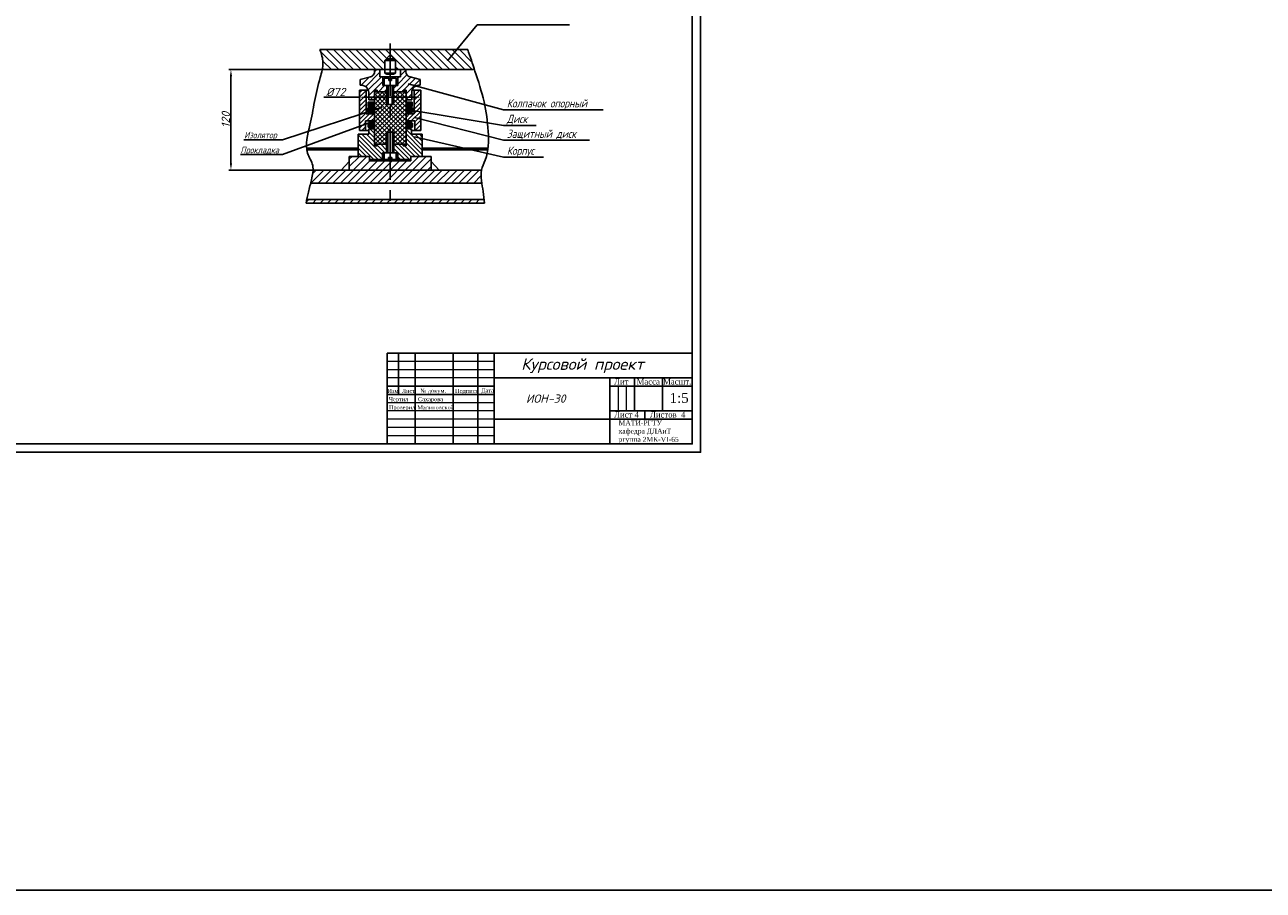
# Model space of a CAD drawing. Header units: millimetres. Extents: x 0 to 298874, y 0 to 515102.
# Tile 3 of 4: x 1584 to 2335, y 0 to 525. Entities that reach past the tile are written whole.
import ezdxf

# ---------------------------------------------------------------- set-up
doc = ezdxf.new("R2010")
doc.units = ezdxf.units.MM
doc.linetypes.add('CENTER', pattern=[50.8, 31.75, -6.35, 6.35, -6.35])
for name, color, linetype in [('Основной', 7, 'Continuous'), ('Ось', 2, 'CENTER'), ('Размерный', 1, 'Continuous'), ('Сечение', 4, 'Continuous'), ('Текст', 5, 'Continuous'), ('Штриховка', 4, 'Continuous')]:
    doc.layers.add(name, color=color, linetype=linetype)
doc.layers.add('размеры', color=3, linetype='Continuous', lineweight=18)
doc.styles.add('ROMANS', font='romans.shx', dxfattribs={"oblique": 15, "height": 5})
doc.dimstyles.new('ISO-25', dxfattribs={"dimtxt": 2.5, "dimasz": 2.5, "dimexe": 1.25, "dimexo": 0.625, "dimtad": 1, "dimtxsty": 'Standard', "dimcen": 2.5, "dimadec": 0, "dimazin": 0, "dimtfac": 1, "dimtmove": 0, "dimatfit": 3, "dimfxl": 0, "dimarcsym": 0})
picture_1 = doc.add_image_def('image1.jpg', size_in_pixel=(2083, 3590))
pattern_1 = [(45, (0, -269.3083), (-1.3470384, 1.3470384), [])]

# ---------------------------------------------------------------- blocks, each defined once
blk = doc.blocks.new('*D9')
at = {"layer": 'Defpoints', "color": 0}
for p in [(1856.93, 497.42), (1709.34, 436.59), (1861.24, 436.59)]:
    blk.add_point(p, dxfattribs=at)
at = {"layer": 'Размерный', "color": 0, "lineweight": -2}
for p, q in [((1856.31, 497.42), (1708.09, 497.42)), ((1709.34, 493.42), (1709.34, 440.59)), ((1860.62, 436.59), (1708.09, 436.59))]:
    blk.add_line(p, q, dxfattribs=at)
at = {"layer": 'Размерный', "color": 0}
for points in [[(1708.67, 493.42), (1710.01, 493.42), (1709.34, 497.42)], [(1708.67, 440.59), (1710.01, 440.59), (1709.34, 436.59)]]:
    blk.add_solid(points, dxfattribs=at)
at = {"layer": 'Размерный', "color": 5, "insert": (1706.21, 467), "char_height": 5, "attachment_point": 5, "rotation": 90, "style": 'ROMANS'}
blk.add_mtext('120', dxfattribs=at)
blk = doc.blocks.new('*D10')
at = {"layer": 'Defpoints', "color": 0}
for p in [(1787.25, 480.72), (1787.25, 480.72), (1824.46, 481.02)]:
    blk.add_point(p, dxfattribs=at)
at = {"layer": 'Размерный', "color": 0, "lineweight": -2}
for p, q in [((1787.25, 480.72), (1765.64, 480.72)), ((1787.25, 481.35), (1787.25, 481.97)), ((1820.46, 480.72), (1791.25, 480.72)), ((1824.46, 480.39), (1824.46, 479.47))]:
    blk.add_line(p, q, dxfattribs=at)
at = {"layer": 'Размерный', "color": 0}
for points in [[(1791.25, 481.39), (1791.25, 480.06), (1787.25, 480.72)], [(1820.46, 481.39), (1820.46, 480.06), (1824.46, 480.72)]]:
    blk.add_solid(points, dxfattribs=at)
at = {"layer": 'Размерный', "color": 5, "insert": (1772.8, 483.85), "char_height": 5, "attachment_point": 5, "style": 'ROMANS'}
blk.add_mtext('%%c72', dxfattribs=at)

msp = doc.modelspace()

# ---------------------------------------------------------------- hatches: boundary and pattern name
at = {"layer": 'Штриховка'}
h = msp.add_hatch(dxfattribs=at)
h.set_pattern_fill('ANSI31', color=256, angle=90, style=0)
h.set_pattern_definition([(135, (0, -269.3083), (-2.245064, -2.245064), [])])
edge = h.paths.add_edge_path()
edge.add_line((1802.604, 497.417), (1802.604, 502.937))
edge.add_line((1802.604, 502.937), (1805.855, 506.504))
edge.add_line((1805.855, 506.504), (1805.855, 509.578))
edge.add_line((1805.855, 509.578), (1763.274, 509.578))
edge.add_spline(control_points=[(1763.274, 509.578), (1764.148, 506.963), (1765.493, 502.934), (1764.966, 498.851), (1764.669, 497.417)], knot_values=[0, 0, 0, 0, 8.0792169, 12.445185, 12.445185, 12.445185, 12.445185], degree=3, periodic=0)
edge.add_line((1764.669, 497.417), (1802.604, 497.417))
edge = h.paths.add_edge_path()
edge.add_spline(control_points=[(1856.935, 497.417), (1855.577, 501.481), (1854.197, 505.529), (1852.818, 509.578)], knot_values=[0, 0, 0, 0, 12.8398995, 12.8398995, 12.8398995, 12.8398995], degree=3, periodic=0)
edge.add_line((1852.818, 509.578), (1805.855, 509.578))
edge.add_line((1805.855, 509.578), (1805.855, 506.504))
edge.add_line((1805.855, 506.504), (1809.107, 502.937))
edge.add_line((1809.107, 502.937), (1809.107, 497.417))
edge.add_line((1809.107, 497.417), (1856.935, 497.417))
h = msp.add_hatch(dxfattribs=at)
h.set_pattern_fill('ANSI31', color=256, scale=0.8, style=0)
h.set_pattern_definition([(45, (0, -269.3083), (-1.7960512, 1.7960512), [])])
h.paths.add_polyline_path([(1815.577, 497.417), (1812.07, 497.417), (1812.07, 493.109), (1810.386, 493.109), (1810.386, 487.791), (1807.827, 487.791), (1807.827, 484.045), (1813.684, 484.045), (1813.684, 484.988), (1815.435, 484.988), (1815.435, 479.117), (1818.908, 479.117), (1818.908, 483.408, -0.4633035), (1824.068, 487.994), (1824.068, 491.453), (1817.863, 493.032, -0.4601421)])
h.paths.add_polyline_path([(1793.847, 493.032), (1787.642, 491.453), (1787.642, 487.994, -0.4633035), (1792.802, 483.408), (1792.802, 479.117), (1796.275, 479.117), (1796.275, 484.988), (1798.027, 484.988), (1798.027, 484.045), (1803.884, 484.045), (1803.884, 487.791), (1801.324, 487.791), (1801.324, 493.109), (1799.64, 493.109), (1799.64, 497.417), (1796.133, 497.417, -0.4601421)])
h = msp.add_hatch(dxfattribs=at)
h.set_pattern_fill('ANSI31', color=256, scale=0.6, style=0)
h.set_pattern_definition(pattern_1)
h.paths.add_polyline_path([(1791.3, 470.631), (1791.3, 484.991), (1787.251, 484.991), (1787.251, 460.611), (1790.843, 460.611), (1790.843, 466.323), (1796.275, 466.323), (1796.275, 470.631)])
h.paths.add_polyline_path([(1820.411, 470.631), (1815.435, 470.631), (1815.435, 466.323), (1820.868, 466.323), (1820.868, 460.611), (1824.459, 460.611), (1824.459, 484.991), (1820.411, 484.991)])
h = msp.add_hatch(dxfattribs=at)
h.set_pattern_fill('ANSI37', color=256, scale=0.6, style=0)
h.set_pattern_definition([(45, (0, -269.3083), (-1.3470384, 1.3470384), []), (135, (0, -269.3083), (-1.3470384, -1.3470384), [])])
h.paths.add_polyline_path([(1807.827, 476.348), (1805.855, 476.348), (1805.855, 459.429), (1808.017, 459.429), (1808.017, 452.273), (1815.435, 452.273), (1815.435, 484.045), (1807.827, 484.045)])
h.paths.add_polyline_path([(1805.855, 476.348), (1803.884, 476.348), (1803.884, 484.045), (1796.275, 484.045), (1796.275, 452.273), (1803.693, 452.273), (1803.693, 459.429), (1805.855, 459.429)])
h = msp.add_hatch(dxfattribs=at)
h.set_pattern_fill('ANSI31', color=256, scale=0.2, style=0)
h.set_pattern_definition([(45, (0, -269.3083), (-0.4490128, 0.4490128), [])])
h.paths.add_polyline_path([(1796.275, 471.675), (1796.275, 474.286), (1792.345, 474.286), (1792.345, 471.675)])
h.paths.add_polyline_path([(1819.366, 471.675), (1819.366, 474.286), (1815.435, 474.286), (1815.435, 471.675)])
h = msp.add_hatch(dxfattribs=at)
h.set_pattern_fill('ANSI31', color=256, scale=0.2, angle=90, style=0)
h.set_pattern_definition([(135, (0, -269.3083), (-0.4490128, -0.4490128), [])])
h.paths.add_polyline_path([(1796.275, 462.472), (1796.275, 464.952), (1792.41, 464.952), (1792.41, 462.472)])
h.paths.add_polyline_path([(1796.275, 475.135), (1796.275, 477.746), (1792.475, 477.746), (1792.475, 475.135)])
h.paths.add_polyline_path([(1815.435, 477.746), (1815.435, 475.135), (1819.235, 475.135), (1819.235, 477.746)])
h.paths.add_polyline_path([(1819.3, 462.472), (1819.3, 464.952), (1815.435, 464.952), (1815.435, 462.472)])
h = msp.add_hatch(dxfattribs=at)
h.set_pattern_fill('ANSI37', color=256, scale=0.2, style=0)
h.set_pattern_definition([(45, (0, -269.3083), (-0.4490128, 0.4490128), []), (135, (0, -269.3083), (-0.4490128, -0.4490128), [])])
h.paths.add_polyline_path([(1793.455, 475.135), (1793.455, 474.286), (1796.275, 474.286), (1796.275, 475.135)])
h.paths.add_polyline_path([(1796.275, 470.631), (1796.275, 471.675), (1793.455, 471.675), (1793.455, 470.631)])
h.paths.add_polyline_path([(1796.275, 464.952), (1796.275, 466.323), (1793.129, 466.323), (1793.129, 464.952)])
h.paths.add_polyline_path([(1818.255, 474.286), (1818.255, 475.135), (1815.435, 475.135), (1815.435, 474.286)])
h.paths.add_polyline_path([(1815.435, 471.675), (1815.435, 470.631), (1818.255, 470.631), (1818.255, 471.675)])
h.paths.add_polyline_path([(1818.582, 464.952), (1818.582, 466.323), (1815.435, 466.323), (1815.435, 464.952)])
h = msp.add_hatch(dxfattribs=at)
h.set_pattern_fill('ANSI31', color=256, scale=0.6, angle=90, style=0)
h.set_pattern_definition([(135, (0, -269.3083), (-1.3470384, -1.3470384), [])])
h.paths.add_polyline_path([(1796.275, 461.46), (1792.868, 461.46), (1792.868, 458.261), (1786.402, 458.261), (1786.402, 444.746), (1793.337, 444.746), (1793.337, 442.924), (1801.25, 442.924), (1801.25, 447.05), (1803.693, 447.05), (1803.693, 452.273), (1798.027, 452.273), (1798.027, 451.331), (1796.275, 451.331)])
h.paths.add_polyline_path([(1825.308, 458.261), (1818.842, 458.261), (1818.842, 461.46), (1815.435, 461.46), (1815.435, 451.331), (1813.684, 451.331), (1813.684, 452.273), (1808.017, 452.273), (1808.017, 447.05), (1810.46, 447.05), (1810.46, 442.924), (1818.374, 442.924), (1818.374, 444.746), (1825.308, 444.746)])
h = msp.add_hatch(dxfattribs=at)
h.set_pattern_fill('ANSI31', color=256, style=0)
h.set_pattern_definition([(45, (0, -269.3083), (-2.245064, 2.245064), [])])
h.paths.add_polyline_path([(1805.855, 442.133), (1805.855, 436.588), (1830.642, 436.588), (1830.642, 444.746), (1818.374, 444.746), (1818.374, 442.133)])
h.paths.add_polyline_path([(1805.855, 436.588), (1805.855, 442.133), (1793.337, 442.133), (1793.337, 444.746), (1781.068, 444.746), (1781.068, 436.588)])
edge = h.paths.add_edge_path()
edge.add_spline(control_points=[(1759.115, 436.588), (1759.063, 434.644), (1758.454, 431.946), (1757.82, 429.358), (1757.656, 428.692)], knot_values=[74.7613072, 74.7613072, 74.7613072, 74.7613072, 80.6168946, 82.6625947, 82.6625947, 82.6625947, 82.6625947], degree=3, periodic=0)
edge.add_line((1757.656, 428.692), (1805.855, 428.692))
edge.add_line((1805.855, 428.692), (1805.855, 436.588))
edge.add_line((1805.855, 436.588), (1759.115, 436.588))
edge = h.paths.add_edge_path()
edge.add_spline(control_points=[(1861.424, 428.692), (1861.36, 429.178), (1861.028, 431.808), (1860.815, 434.513), (1861.241, 436.588)], knot_values=[75.1716972, 75.1716972, 75.1716972, 75.1716972, 76.6363743, 83.0684611, 83.0684611, 83.0684611, 83.0684611], degree=3, periodic=0)
edge.add_line((1861.241, 436.588), (1805.855, 436.588))
edge.add_line((1805.855, 436.588), (1805.855, 428.692))
edge.add_line((1805.855, 428.692), (1861.424, 428.692))
edge = h.paths.add_edge_path()
edge.add_spline(control_points=[(1863.072, 416.431), (1862.983, 417.164), (1862.893, 417.896), (1862.803, 418.627)], knot_values=[93.2414867, 93.2414867, 93.2414867, 93.2414867, 95.4505114, 95.4505114, 95.4505114, 95.4505114], degree=3, periodic=0)
edge.add_line((1862.803, 418.627), (1805.855, 418.627))
edge.add_line((1805.855, 418.627), (1805.855, 416.431))
edge.add_line((1805.855, 416.431), (1863.072, 416.431))
edge = h.paths.add_edge_path()
edge.add_line((1805.855, 416.431), (1805.855, 418.627))
edge.add_line((1805.855, 418.627), (1755.31, 418.627))
edge.add_spline(control_points=[(1755.31, 418.627), (1755.156, 417.896), (1755.003, 417.164), (1754.851, 416.431)], knot_values=[93.0303041, 93.0303041, 93.0303041, 93.0303041, 95.2676905, 95.2676905, 95.2676905, 95.2676905], degree=3, periodic=0)
edge.add_line((1754.851, 416.431), (1805.855, 416.431))
h = msp.add_hatch(dxfattribs=at)
h.set_pattern_fill('ANSI31', color=256, scale=0.6, style=0)
h.set_pattern_definition(pattern_1)
edge = h.paths.add_edge_path()
edge.add_line((1786.402, 449.876), (1755.122, 449.876))
edge.add_spline(control_points=[(1755.122, 449.876), (1755.16, 449.489), (1755.212, 449.104), (1755.28, 448.722)], knot_values=[60.6465714, 60.6465714, 60.6465714, 60.6465714, 61.8415555, 61.8415555, 61.8415555, 61.8415555], degree=3, periodic=0)
edge.add_line((1755.28, 448.722), (1786.402, 448.722))
edge.add_line((1786.402, 448.722), (1786.402, 449.876))
edge = h.paths.add_edge_path()
edge.add_line((1865.134, 449.876), (1825.308, 449.876))
edge.add_line((1825.308, 449.876), (1825.308, 448.722))
edge.add_line((1825.308, 448.722), (1864.983, 448.722))
edge.add_spline(control_points=[(1864.983, 448.722), (1865.039, 449.106), (1865.089, 449.49), (1865.134, 449.876)], knot_values=[61.2955555, 61.2955555, 61.2955555, 61.2955555, 62.4547118, 62.4547118, 62.4547118, 62.4547118], degree=3, periodic=0)

# ---------------------------------------------------------------- linework, layer by layer
for p, q in [((1810.919, 325.528), (1810.919, 300.528)), ((1820.919, 325.528), (1820.919, 270.528)), ((1843.919, 270.528), (1843.919, 325.528)), ((1858.919, 325.528), (1858.919, 270.528)), ((1868.919, 270.528), (1868.919, 325.528)), ((1868.919, 310.528), (1988.919, 310.528)), ((1938.919, 310.528), (1938.919, 270.528)), ((1953.919, 310.528), (1953.919, 290.528)), ((1970.919, 290.528), (1970.919, 310.528)), ((1868.919, 305.528), (1803.919, 305.528)), ((1868.919, 300.528), (1803.919, 300.528)), ((1988.919, 305.528), (1938.919, 305.528)), ((1988.919, 285.528), (1868.919, 285.528)), ((1988.919, 290.528), (1938.919, 290.528)), ((1960.085, 290.528), (1960.085, 285.528))]:
    msp.add_line(p, q)
msp.add_lwpolyline([(1152.919, 265.528), (1993.919, 265.528), (1993.919, 859.528), (1152.919, 859.528)], close=True)
for points in [[(1172.919, 270.528), (1172.919, 854.528), (1988.919, 854.528), (1988.919, 270.528), (1172.919, 270.528)], [(1988.919, 325.528), (1803.919, 325.528)], [(1803.919, 270.528), (1803.919, 325.528)]]:
    msp.add_lwpolyline(points)
at = {"layer": 'Основной'}
for p, q in [((1763.274, 509.578), (1852.818, 509.578)), ((1802.604, 502.937), (1805.855, 506.504)), ((1802.604, 502.937), (1809.107, 502.937)), ((1802.604, 502.937), (1802.604, 495.33)), ((1808.121, 504.019), (1803.59, 504.019)), ((1809.107, 502.937), (1805.855, 506.504)), ((1809.107, 502.937), (1809.107, 495.33)), ((1802.604, 497.417), (1764.669, 497.417)), ((1799.64, 497.417), (1799.64, 493.109)), ((1809.107, 497.417), (1856.935, 497.417)), ((1812.07, 497.417), (1812.07, 493.109)), ((1787.642, 491.453), (1793.847, 493.032)), ((1787.642, 487.994), (1787.642, 491.453)), ((1812.07, 493.109), (1799.64, 493.109)), ((1801.324, 493.109), (1801.324, 487.791)), ((1802.267, 492.234), (1805.029, 492.234)), ((1802.267, 487.791), (1802.267, 492.234)), ((1809.107, 495.33), (1802.604, 495.33)), ((1803.884, 494.657), (1802.604, 495.33)), ((1803.884, 494.657), (1807.827, 494.657)), ((1805.029, 492.234), (1805.029, 490.753)), ((1806.682, 490.753), (1805.029, 490.753)), ((1809.443, 492.234), (1806.682, 492.234)), ((1806.682, 492.234), (1806.682, 490.753)), ((1807.827, 494.657), (1809.107, 495.33)), ((1809.443, 487.791), (1809.443, 492.234)), ((1810.386, 493.109), (1810.386, 487.791)), ((1824.068, 491.453), (1817.863, 493.032)), ((1824.068, 487.994), (1824.068, 491.453)), ((1787.251, 484.991), (1792.555, 484.991)), ((1787.251, 460.611), (1787.251, 484.991)), ((1791.3, 484.991), (1791.3, 470.631)), ((1792.802, 479.117), (1792.802, 483.62)), ((1796.275, 484.988), (1798.027, 484.988)), ((1796.275, 484.988), (1796.275, 451.331)), ((1803.884, 484.045), (1796.275, 484.045)), ((1798.027, 484.988), (1798.027, 484.045)), ((1810.386, 487.791), (1801.324, 487.791)), ((1803.884, 487.791), (1803.884, 476.348)), ((1804.625, 487.791), (1804.625, 476.348)), ((1807.086, 487.791), (1807.086, 476.348)), ((1807.827, 487.791), (1807.827, 476.348)), ((1807.827, 484.045), (1815.435, 484.045)), ((1813.684, 484.988), (1813.684, 484.045)), ((1815.435, 484.988), (1813.684, 484.988)), ((1815.435, 484.988), (1815.435, 451.331)), ((1818.908, 479.117), (1818.908, 483.62)), ((1824.459, 484.991), (1819.155, 484.991)), ((1820.411, 484.991), (1820.411, 470.631)), ((1824.459, 460.611), (1824.459, 484.991)), ((1792.345, 471.675), (1792.345, 474.286)), ((1792.345, 474.286), (1796.275, 474.286)), ((1792.475, 475.135), (1792.475, 477.746)), ((1792.475, 477.746), (1796.275, 477.746)), ((1796.275, 475.135), (1792.475, 475.135)), ((1796.275, 479.117), (1792.802, 479.117)), ((1793.455, 475.135), (1793.455, 474.286)), ((1803.884, 476.348), (1805.855, 476.348)), ((1807.827, 476.348), (1805.855, 476.348)), ((1815.435, 479.117), (1818.908, 479.117)), ((1819.235, 477.746), (1815.435, 477.746)), ((1815.435, 475.135), (1819.235, 475.135)), ((1819.366, 474.286), (1815.435, 474.286)), ((1818.255, 475.135), (1818.255, 474.286)), ((1819.235, 475.135), (1819.235, 477.746)), ((1819.366, 471.675), (1819.366, 474.286)), ((1790.843, 466.323), (1790.843, 460.611)), ((1796.275, 466.323), (1790.843, 466.323)), ((1791.3, 470.631), (1796.275, 470.631)), ((1796.275, 471.675), (1792.345, 471.675)), ((1793.129, 466.323), (1793.129, 464.952)), ((1793.455, 471.675), (1793.455, 470.631)), ((1815.435, 471.675), (1819.366, 471.675)), ((1820.411, 470.631), (1815.435, 470.631)), ((1815.435, 466.323), (1820.868, 466.323)), ((1818.255, 471.675), (1818.255, 470.631)), ((1818.582, 466.323), (1818.582, 464.952)), ((1820.868, 466.323), (1820.868, 460.611)), ((1792.868, 458.261), (1786.402, 458.261)), ((1786.402, 458.261), (1786.402, 444.746)), ((1792.868, 460.611), (1787.251, 460.611)), ((1792.41, 462.472), (1792.41, 464.952)), ((1792.41, 464.952), (1796.275, 464.952)), ((1796.275, 462.472), (1792.41, 462.472)), ((1792.868, 461.46), (1792.868, 458.261)), ((1796.275, 461.46), (1792.868, 461.46)), ((1803.693, 459.429), (1808.017, 459.429)), ((1803.693, 459.429), (1803.693, 447.05)), ((1804.45, 459.429), (1804.45, 447.05)), ((1807.26, 459.429), (1807.26, 447.05)), ((1808.017, 459.429), (1808.017, 447.05)), ((1819.3, 464.952), (1815.435, 464.952)), ((1815.435, 462.472), (1819.3, 462.472)), ((1815.435, 461.46), (1818.842, 461.46)), ((1818.842, 461.46), (1818.842, 458.261)), ((1818.842, 460.611), (1824.459, 460.611)), ((1818.842, 458.261), (1825.308, 458.261)), ((1819.3, 462.472), (1819.3, 464.952)), ((1825.308, 458.261), (1825.308, 444.746)), ((1796.275, 452.273), (1803.693, 452.273)), ((1796.275, 451.331), (1798.027, 451.331)), ((1798.027, 451.331), (1798.027, 452.273)), ((1815.435, 452.273), (1808.017, 452.273)), ((1813.684, 451.331), (1813.684, 452.273)), ((1815.435, 451.331), (1813.684, 451.331)), ((1786.402, 449.876), (1755.122, 449.876)), ((1786.402, 448.722), (1755.28, 448.722)), ((1793.337, 444.746), (1781.068, 444.746)), ((1781.068, 444.746), (1781.068, 436.588)), ((1793.337, 442.133), (1793.337, 444.746)), ((1793.337, 442.924), (1818.374, 442.924)), ((1801.25, 447.05), (1810.46, 447.05)), ((1801.25, 447.05), (1801.25, 442.89)), ((1802.248, 447.05), (1802.248, 442.924)), ((1804.794, 444.231), (1806.916, 444.231)), ((1804.794, 444.231), (1804.794, 442.924)), ((1806.916, 444.231), (1806.916, 442.924)), ((1809.462, 447.05), (1809.462, 442.924)), ((1810.46, 447.05), (1810.46, 442.89)), ((1818.374, 442.133), (1818.374, 444.746)), ((1818.374, 444.746), (1830.642, 444.746)), ((1825.308, 449.876), (1865.134, 449.876)), ((1825.308, 448.722), (1864.983, 448.722)), ((1830.642, 444.746), (1830.642, 436.588)), ((1759.115, 436.588), (1861.241, 436.588)), ((1781.068, 441.832), (1776.157, 436.588)), ((1793.337, 442.133), (1818.374, 442.133)), ((1830.642, 441.832), (1835.553, 436.588)), ((1757.656, 428.692), (1861.424, 428.692)), ((1754.851, 416.431), (1863.072, 416.431)), ((1755.31, 418.627), (1862.803, 418.627))]:
    msp.add_line(p, q, dxfattribs=at)
for centre, radius, start, end in [((1793.112, 496.204), 3.256, 283.046867, 21.883474), ((1818.598, 496.204), 3.256, 158.116526, 256.953133), ((1788.279, 483.514), 4.524, 1.342988, 98.090828), ((1823.432, 483.514), 4.524, 81.909172, 178.657012)]:
    msp.add_arc(centre, radius, start, end, dxfattribs=at)
at = {"layer": 'Ось'}
msp.add_line((1805.855, 513.21), (1805.855, 413.958), dxfattribs=at)
at = {"layer": 'размеры'}
for p, q in [((1868.919, 320.528), (1803.919, 320.528)), ((1868.919, 315.528), (1803.919, 315.528)), ((1868.919, 310.528), (1803.919, 310.528)), ((1943.919, 305.528), (1943.919, 290.528)), ((1948.919, 305.528), (1948.919, 290.528)), ((1868.919, 295.528), (1803.919, 295.528)), ((1868.919, 290.528), (1803.919, 290.528)), ((1868.919, 285.528), (1803.919, 285.528)), ((1868.919, 280.528), (1803.919, 280.528)), ((1868.919, 275.528), (1803.919, 275.528))]:
    msp.add_line(p, q, dxfattribs=at)
at = {"layer": 'Сечение'}
for points in [[(1763.274, 509.578), (1765.105, 501.709), (1763.457, 492.742), (1759.978, 478.102), (1757.231, 463.828), (1755.766, 446.809), (1758.879, 439.306), (1758.147, 430.705), (1756.316, 423.202), (1754.851, 416.431)], [(1852.818, 509.578), (1857.212, 496.585), (1862.706, 477.919), (1865.269, 459.985), (1863.438, 442.6), (1861.241, 436.588), (1861.241, 430.156), (1862.156, 423.568), (1863.072, 416.431)]]:
    msp.add_spline(points, degree=3, dxfattribs=at)

# ---------------------------------------------------------------- texts
at = {"attachment_point": 1}
for s, insert, char_height, width in [('{\\fTimes New Roman CYR|b0|i0|c204|p18;Лит}', (1941.545, 310.052), 3.5, 15), ('{\\fTimes New Roman|b0|i0|c204|p18;Масса}', (1955.18, 310.052), 3.5, 15), ('{\\fTimes New Roman|b0|i0|c204|p18;Масшт.}', (1971.23, 310.052), 3.5, 15), ('{\\fTimes New Roman CYR|b0|i0|c204|p18;Изм.}', (1804.134, 303.927), 2.5, 7), ('{\\fTimes New Roman|b0|i0|c204|p18;Лист}', (1812.903, 303.927), 2.5, 7), ('{\\fTimes New Roman CYR|b0|i0|c204|p18;№ докум.}', (1824.082, 304.061), 2.5, 17.00381), ('{\\fTimes New Roman|b0|i0|c204|p18;Подпись}', (1845.122, 303.927), 2.5, 7), ('{\\fTimes New Roman|b0|i0|c204|p18;Дата}', (1861.021, 304.186), 2.5, 7), ('{\\fTimes New Roman|b0|i0|c204|p18;1:5}', (1975.158, 301.451), 6, 18), ('{\\fTimes New Roman|b0|i0|c204|p18;Чертил}', (1805.037, 298.927), 2.5, 7), ('{\\fTimes New Roman|b0|i0|c204|p18;Проверил}', (1805.037, 293.927), 2.5, 7), ('{\\fTimes New Roman|b0|i0|c204|p18;Малиновской}', (1822.288, 293.927), 2.5, 7), ('{\\fTimes New Roman|b0|i0|c204|p18;Сахарова}', (1822.707, 298.927), 2.5, 19.15089), ('{\\fTimes New Roman|b0|i0|c204|p18;Лист 4}', (1941.545, 290.052), 3.5, 16.3306), ('{\\fTimes New Roman|b0|i0|c204|p18;Листов  4}', (1963.265, 290.052), 3.5, 26.6944), ('{\\fTimes New Roman|b0|i0|c204|p18;МАТИ-РГТУ \\Pкафедра ДЛАиТ\\Pргуппа 2МК-\\fTimes New Roman|b0|i0|c0|p18;VI-65}', (1944.282, 284.827), 3, 39.17568)]:
    msp.add_mtext(s, dxfattribs=dict(at, insert=insert, char_height=char_height, width=width))
at = {"layer": 'Текст', "style": 'ROMANS', "oblique": 15, "width": 0.8}
for s, height, p in [('Колпачок опорный', 5, (1876.545, 474.516)), ('Диск', 5, (1876.545, 465.079)), ('Изолятор', 4, (1717.348, 455.766)), ('Защитный диск', 5, (1876.545, 456.051)), ('Прокладка', 4, (1715.122, 446.739)), ('Корпус', 5, (1876.545, 445.793))]:
    msp.add_text(s, height=height, dxfattribs=at).set_placement(p)
at = {"layer": 'Текст', "style": 'ROMANS', "oblique": 15}
for s, height, p in [('Курсовой проект', 7, (1885.221, 315.456)), ('ИОН-30', 5, (1888.148, 295.528))]:
    msp.add_text(s, height=height, dxfattribs=at).set_placement(p)

# ---------------------------------------------------------------- dimensions: what is measured, and where the dimension line sits
at = {"layer": 'Размерный'}
dim = msp.add_linear_dim(base=(1709.339, 436.588), p1=(1856.935, 497.417), p2=(1861.241, 436.588), angle=90, text='120', dimstyle='ISO-25', override={"dimasz": 4, "dimtxsty": 'ROMANS', "dimclrt": 5}, dxfattribs=at)
dim.commit()
dim.dimension.update_dxf_attribs({"geometry": '*D9', "text_midpoint": (1709.339, 467.003), "dimtype": 160})
dim = msp.add_linear_dim(base=(1787.251, 480.723), p1=(1824.459, 481.019), p2=(1787.251, 480.723), text='%%c72', dimstyle='ISO-25', override={"dimasz": 4, "dimtxsty": 'ROMANS', "dimclrt": 5}, dxfattribs=at)
dim.commit()
dim.dimension.update_dxf_attribs({"geometry": '*D10', "text_midpoint": (1772.798, 480.723), "dimtype": 160})

# ---------------------------------------------------------------- pictures from other files: only their frames are drawn
image = msp.add_image(picture_1, insert=(0, 0), size_in_units=(298874.072, 515102.218), dxfattribs=at)
image.dxf.flags = 7

# ---------------------------------------------------------------- leaders
for points in [[(1840.603, 502.742), (1858.577, 524.554), (1914.515, 524.554)], [(1816.635, 488.891), (1874.528, 473.05), (1934.884, 473.05)], [(1801.041, 474.718), (1740.527, 454.977), (1717.227, 454.977)], [(1817.226, 472.981), (1874.528, 463.612), (1894.236, 463.612)], [(1794.615, 465.691), (1740.527, 445.949), (1715.122, 445.949)], [(1820.666, 468.339), (1874.528, 454.585), (1926.672, 454.585)], [(1820.666, 456.651), (1874.528, 444.327), (1898.752, 444.327)]]:
    msp.add_leader(points, dimstyle='ISO-25', override={"dimgap": 0.625, "dimtad": 0}, dxfattribs=at)

doc.saveas('drawing.dxf')
